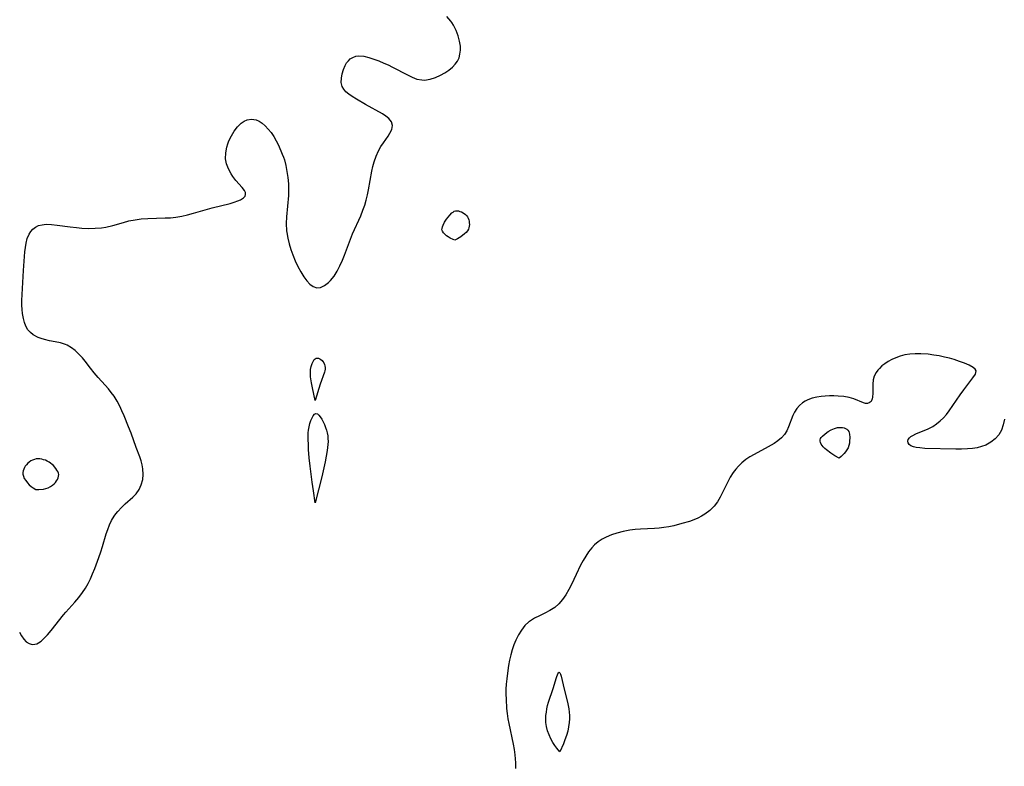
# Model space of a CAD drawing. Header units: inches. Extents: x 1073367 to 1082519, y 1569854 to 1574957.
# Tile 202 of 256: x 1076024 to 1076306, y 1574050 to 1574264. Entities that reach past the tile are written whole.
import ezdxf

# ---------------------------------------------------------------- set-up
doc = ezdxf.new("R2010")
doc.units = ezdxf.units.IN
doc.header["$MEASUREMENT"] = 0
doc.layers.add('CGG_CurvaNivelLidar_v1', color=7, linetype='Continuous', lineweight=30, true_color=0x008008)

msp = doc.modelspace()

# ---------------------------------------------------------------- linework, layer by layer
at = {"layer": 'CGG_CurvaNivelLidar_v1'}
for points in [[(1076023.8165, 1574088.4852, 67), (1076024.3817, 1574087.4158, 67), (1076025.0113, 1574086.4694, 67), (1076025.7272, 1574085.7067, 67), (1076026.5394, 1574085.1894, 67), (1076027.4204, 1574084.948, 67), (1076028.2219, 1574084.9872, 67), (1076028.7617, 1574085.1487, 67), (1076029.257, 1574085.3916, 67), (1076030.0249, 1574085.925, 67), (1076030.7838, 1574086.6073, 67), (1076031.8224, 1574087.7275, 67), (1076032.8654, 1574088.988, 67), (1076036.3915, 1574093.4177, 67), (1076037.1, 1574094.2362, 67), (1076039.6825, 1574097.0385, 67), (1076040.8148, 1574098.4089, 67), (1076041.8804, 1574099.8565, 67), (1076042.6862, 1574101.1065, 67), (1076043.4265, 1574102.406, 67), (1076044.1, 1574103.7487, 67), (1076044.743, 1574105.212, 67), (1076045.3388, 1574106.7023, 67), (1076046.5188, 1574109.8637, 67), (1076047.069, 1574111.4509, 67), (1076047.5828, 1574113.0362, 67), (1076048.6563, 1574116.5761, 67), (1076049.0688, 1574117.8201, 67), (1076049.584, 1574119.1859, 67), (1076050.1756, 1574120.4786, 67), (1076050.8762, 1574121.6742, 67), (1076051.397, 1574122.3828, 67), (1076051.9623, 1574123.0545, 67), (1076053.0005, 1574124.1534, 67), (1076054.0862, 1574125.1861, 67), (1076056.2546, 1574127.0711, 67), (1076057.2186, 1574128.047, 67), (1076058.0596, 1574129.2795, 67), (1076058.6826, 1574130.6756, 67), (1076059.0818, 1574132.1874, 67), (1076059.2312, 1574133.6485, 67), (1076059.1426, 1574135.2176, 67), (1076058.9371, 1574136.3553, 67), (1076058.6361, 1574137.4926, 67), (1076058.2598, 1574138.6246, 67), (1076057.202, 1574141.3487, 67), (1076055.7285, 1574145.4631, 67), (1076055.0573, 1574147.2175, 67), (1076053.7472, 1574150.4388, 67), (1076053.1399, 1574151.8325, 67), (1076052.4915, 1574153.2006, 67), (1076051.7238, 1574154.6375, 67), (1076050.8714, 1574156.0131, 67), (1076050.0835, 1574157.1082, 67), (1076049.2402, 1574158.1551, 67), (1076048.3568, 1574159.1597, 67), (1076046.3171, 1574161.3449, 67), (1076045.1691, 1574162.6746, 67), (1076044.0864, 1574164.0419, 67), (1076042.5739, 1574166.0634, 67), (1076041.7969, 1574167.0329, 67), (1076040.8217, 1574168.0971, 67), (1076039.7735, 1574169.061, 67), (1076038.6526, 1574169.9011, 67), (1076037.4558, 1574170.5873, 67), (1076036.9927, 1574170.7953, 67), (1076035.5146, 1574171.285, 67), (1076033.9816, 1574171.6265, 67), (1076032.4342, 1574171.915, 67), (1076030.9131, 1574172.2429, 67), (1076029.9874, 1574172.5092, 67), (1076029.1022, 1574172.8359, 67), (1076027.7355, 1574173.5601, 67), (1076026.8984, 1574174.2444, 67), (1076026.197, 1574175.0678, 67), (1076025.6392, 1574176.0246, 67), (1076025.2138, 1574177.0864, 67), (1076024.9014, 1574178.2306, 67), (1076024.6553, 1574179.6602, 67), (1076024.533, 1574180.8747, 67), (1076024.475, 1574182.1185, 67), (1076024.4812, 1574183.3811, 67), (1076024.9861, 1574192.0204, 67), (1076025.3681, 1574197.3214, 67), (1076025.498, 1574198.5973, 67), (1076025.6878, 1574199.8194, 67), (1076026.0365, 1574201.1932, 67), (1076026.5505, 1574202.4287, 67), (1076027.0371, 1574203.2012, 67), (1076027.6256, 1574203.8645, 67), (1076028.3886, 1574204.4499, 67), (1076029.2586, 1574204.8694, 67), (1076030.2978, 1574205.1289, 67), (1076031.4245, 1574205.2269, 67), (1076032.9539, 1574205.185, 67), (1076034.5665, 1574205.0207, 67), (1076038.3273, 1574204.5012, 67), (1076040.1103, 1574204.2981, 67), (1076041.6381, 1574204.168, 67), (1076043.5391, 1574204.0762, 67), (1076045.4278, 1574204.087, 67), (1076047.2897, 1574204.2352, 67), (1076048.4845, 1574204.4254, 67), (1076050.5615, 1574204.9223, 67), (1076053.5872, 1574205.7878, 67), (1076055.1187, 1574206.1887, 67), (1076056.8849, 1574206.5545, 67), (1076058.6768, 1574206.8056, 67), (1076060.5388, 1574206.9394, 67), (1076065.4649, 1574207.042, 67), (1076067.0155, 1574207.1168, 67), (1076068.5586, 1574207.2679, 67), (1076070.2509, 1574207.5517, 67), (1076071.9318, 1574207.9333, 67), (1076073.6036, 1574208.3783, 67), (1076079.0014, 1574209.9185, 67), (1076084.0807, 1574211.2308, 67), (1076085.2372, 1574211.5796, 67), (1076086.2815, 1574211.9388, 67), (1076087.1118, 1574212.2834, 67), (1076087.9883, 1574212.8218, 67), (1076088.373, 1574213.2756, 67), (1076088.5411, 1574213.7868, 67), (1076088.4741, 1574214.3366, 67), (1076088.2041, 1574214.9079, 67), (1076087.5537, 1574215.7556, 67), (1076085.7897, 1574217.7759, 67), (1076084.8725, 1574218.9615, 67), (1076084.3697, 1574219.7223, 67), (1076083.6491, 1574221.0748, 67), (1076083.1145, 1574222.5117, 67), (1076082.8259, 1574224.0073, 67), (1076082.8458, 1574225.676, 67), (1076083.1617, 1574227.3513, 67), (1076083.4388, 1574228.2623, 67), (1076083.7811, 1574229.1557, 67), (1076084.4776, 1574230.5771, 67), (1076085.3016, 1574231.9013, 67), (1076086.2196, 1574233.095, 67), (1076087.2767, 1574234.161, 67), (1076088.0974, 1574234.7479, 67), (1076088.968, 1574235.1529, 67), (1076090.2555, 1574235.3674, 67), (1076091.5395, 1574235.1611, 67), (1076092.4383, 1574234.7453, 67), (1076093.3005, 1574234.1479, 67), (1076094.136, 1574233.4144, 67), (1076095.0197, 1574232.4988, 67), (1076095.8497, 1574231.4747, 67), (1076096.6119, 1574230.3302, 67), (1076097.3013, 1574229.1099, 67), (1076097.933, 1574227.8448, 67), (1076099.0565, 1574225.294, 67), (1076099.3725, 1574224.477, 67), (1076099.6455, 1574223.6562, 67), (1076100.0375, 1574222.053, 67), (1076100.3715, 1574220.3636, 67), (1076100.645, 1574218.6068, 67), (1076100.8132, 1574216.7956, 67), (1076100.8446, 1574215.139, 67), (1076100.7861, 1574213.4565, 67), (1076100.2851, 1574207.3518, 67), (1076100.2049, 1574205.4997, 67), (1076100.2817, 1574203.3491, 67), (1076100.3365, 1574202.8472, 67), (1076100.6112, 1574201.2205, 67), (1076101.0075, 1574199.6121, 67), (1076101.4987, 1574198.0243, 67), (1076102.0638, 1574196.4626, 67), (1076102.7467, 1574194.8, 67), (1076103.4909, 1574193.1984, 67), (1076104.3242, 1574191.6287, 67), (1076105.2146, 1574190.1913, 67), (1076106.0737, 1574189.0391, 67), (1076106.9747, 1574188.0877, 67), (1076107.9161, 1574187.4011, 67), (1076108.8993, 1574187.0618, 67), (1076110.0254, 1574187.1663, 67), (1076111.1652, 1574187.6964, 67), (1076112.2783, 1574188.563, 67), (1076112.8223, 1574189.1147, 67), (1076113.8613, 1574190.4333, 67), (1076114.7267, 1574191.8049, 67), (1076115.5218, 1574193.2996, 67), (1076116.2761, 1574194.9543, 67), (1076116.8728, 1574196.4372, 67), (1076118.5701, 1574201.0065, 67), (1076119.1744, 1574202.5185, 67), (1076121.4984, 1574207.6631, 67), (1076122.1482, 1574209.261, 67), (1076122.6456, 1574210.7054, 67), (1076123.0713, 1574212.1735, 67), (1076123.4326, 1574213.6586, 67), (1076123.7336, 1574215.1315, 67), (1076124.7018, 1574220.4573, 67), (1076125.0035, 1574221.8256, 67), (1076125.3617, 1574223.1589, 67), (1076125.9162, 1574224.7581, 67), (1076126.5949, 1574226.2629, 67), (1076127.2782, 1574227.4746, 67), (1076128.0127, 1574228.6027, 67), (1076129.3509, 1574230.4798, 67), (1076129.8756, 1574231.2778, 67), (1076130.4163, 1574232.4098, 67), (1076130.5938, 1574233.5148, 67), (1076130.3046, 1574234.582, 67), (1076129.5905, 1574235.5477, 67), (1076128.744, 1574236.2343, 67), (1076127.7214, 1574236.8736, 67), (1076122.9169, 1574239.4915, 67), (1076120.2728, 1574241.0342, 67), (1076119.0506, 1574241.8198, 67), (1076118.1042, 1574242.4924, 67), (1076117.2941, 1574243.1734, 67), (1076116.6418, 1574243.8884, 67), (1076116.1929, 1574244.6502, 67), (1076115.9491, 1574245.7856, 67), (1076116.0039, 1574247.0239, 67), (1076116.2075, 1574248.268, 67), (1076116.5469, 1574249.5272, 67), (1076117.0472, 1574250.7295, 67), (1076117.4704, 1574251.4387, 67), (1076117.9755, 1574252.0722, 67), (1076118.5184, 1574252.5721, 67), (1076119.2473, 1574253.0269, 67), (1076120.0959, 1574253.3334, 67), (1076121.0137, 1574253.4628, 67), (1076122.365, 1574253.3562, 67), (1076123.7944, 1574253.008, 67), (1076125.2309, 1574252.5371, 67), (1076126.7127, 1574251.9865, 67), (1076128.1746, 1574251.3989, 67), (1076129.4001, 1574250.8443, 67), (1076130.6196, 1574250.2426, 67), (1076134.8952, 1574247.9784, 67), (1076136.2619, 1574247.3226, 67), (1076137.6163, 1574246.821, 67), (1076138.9697, 1574246.5543, 67), (1076139.8035, 1574246.5397, 67), (1076141.3503, 1574246.7798, 67), (1076142.8867, 1574247.2838, 67), (1076144.3964, 1574247.9717, 67), (1076145.5973, 1574248.6338, 67), (1076146.7336, 1574249.3789, 67), (1076147.768, 1574250.2144, 67), (1076148.5665, 1574251.0435, 67), (1076149.2142, 1574251.9668, 67), (1076149.6545, 1574252.9243, 67), (1076149.9333, 1574253.9562, 67), (1076150.0567, 1574255.0521, 67), (1076150.0362, 1574256.1859, 67), (1076149.815, 1574257.7065, 67), (1076149.4023, 1574259.2355, 67), (1076148.8194, 1574260.7448, 67), (1076148.0747, 1574262.2056, 67), (1076147.5971, 1574262.9742, 67), (1076147.2993, 1574263.4025, 67), (1076146.1961, 1574264.764, 67)], [(1076305.8605, 1574149.4184, 67.5), (1076305.5176, 1574147.8371, 67.5), (1076305.0022, 1574146.3372, 67.5), (1076304.2588, 1574145.0079, 67.5), (1076303.2128, 1574143.8193, 67.5), (1076301.9348, 1574142.829, 67.5), (1076300.4743, 1574142.0393, 67.5), (1076299.3068, 1574141.5939, 67.5), (1076298.0757, 1574141.2636, 67.5), (1076296.6849, 1574141.0317, 67.5), (1076295.2501, 1574140.906, 67.5), (1076293.5866, 1574140.8574, 67.5), (1076291.9002, 1574140.8724, 67.5), (1076283.0622, 1574141.0831, 67.5), (1076281.5823, 1574141.1985, 67.5), (1076280.6113, 1574141.3404, 67.5), (1076279.7622, 1574141.5521, 67.5), (1076279.0886, 1574141.838, 67.5), (1076278.5865, 1574142.2071, 67.5), (1076278.2865, 1574142.6527, 67.5), (1076278.1979, 1574143.143, 67.5), (1076278.3141, 1574143.6175, 67.5), (1076278.6164, 1574144.0686, 67.5), (1076279.0641, 1574144.456, 67.5), (1076279.6412, 1574144.8141, 67.5), (1076280.5003, 1574145.2424, 67.5), (1076284.0309, 1574146.699, 67.5), (1076285.3267, 1574147.3673, 67.5), (1076286.4366, 1574148.1119, 67.5), (1076287.4899, 1574148.9884, 67.5), (1076288.3796, 1574149.8693, 67.5), (1076289.2183, 1574150.8223, 67.5), (1076290.0068, 1574151.8312, 67.5), (1076293.1918, 1574156.4207, 67.5), (1076294.2524, 1574157.8783, 67.5), (1076296.8391, 1574161.2487, 67.5), (1076297.5142, 1574162.2993, 67.5), (1076297.704, 1574162.7957, 67.5), (1076297.7077, 1574163.2484, 67.5), (1076297.4455, 1574163.7205, 67.5), (1076296.8471, 1574164.2301, 67.5), (1076295.7001, 1574164.8852, 67.5), (1076294.4373, 1574165.4511, 67.5), (1076292.9996, 1574165.996, 67.5), (1076291.4317, 1574166.5053, 67.5), (1076290.0754, 1574166.8845, 67.5), (1076288.6714, 1574167.2268, 67.5), (1076287.147, 1574167.5462, 67.5), (1076285.5986, 1574167.815, 67.5), (1076284.0381, 1574168.024, 67.5), (1076281.9167, 1574168.1848, 67.5), (1076280.3279, 1574168.1892, 67.5), (1076278.7645, 1574168.0701, 67.5), (1076277.3641, 1574167.8347, 67.5), (1076276.0072, 1574167.4841, 67.5), (1076274.7059, 1574167.0252, 67.5), (1076273.6062, 1574166.5297, 67.5), (1076272.5693, 1574165.9619, 67.5), (1076271.6046, 1574165.331, 67.5), (1076270.776, 1574164.6865, 67.5), (1076270.0368, 1574163.9914, 67.5), (1076269.5778, 1574163.4682, 67.5), (1076269.1095, 1574162.8095, 67.5), (1076268.5883, 1574161.7878, 67.5), (1076268.2714, 1574160.7316, 67.5), (1076268.1452, 1574159.4762, 67.5), (1076268.172, 1574156.9329, 67.5), (1076268.0804, 1574155.7533, 67.5), (1076267.9617, 1574155.2205, 67.5), (1076267.6418, 1574154.547, 67.5), (1076267.1301, 1574154.1147, 67.5), (1076266.6254, 1574153.9512, 67.5), (1076266.0615, 1574153.9429, 67.5), (1076265.4684, 1574154.0825, 67.5), (1076262.678, 1574155.2282, 67.5), (1076261.4227, 1574155.6285, 67.5), (1076259.8709, 1574155.9244, 67.5), (1076258.2162, 1574156.0759, 67.5), (1076257.0093, 1574156.1168, 67.5), (1076255.7863, 1574156.1121, 67.5), (1076254.554, 1574156.0628, 67.5), (1076253.3324, 1574155.9574, 67.5), (1076252.1354, 1574155.7791, 67.5), (1076250.8121, 1574155.4622, 67.5), (1076249.5659, 1574155.0064, 67.5), (1076248.7595, 1574154.5975, 67.5), (1076248.0126, 1574154.1114, 67.5), (1076247.1217, 1574153.345, 67.5), (1076246.3645, 1574152.4585, 67.5), (1076245.758, 1574151.4907, 67.5), (1076245.2581, 1574150.4541, 67.5), (1076244.058, 1574147.2857, 67.5), (1076243.5164, 1574146.1389, 67.5), (1076242.8366, 1574145.0667, 67.5), (1076241.9858, 1574144.094, 67.5), (1076240.9901, 1574143.2258, 67.5), (1076239.8795, 1574142.4543, 67.5), (1076238.1455, 1574141.481, 67.5), (1076234.1338, 1574139.3713, 67.5), (1076232.977, 1574138.6783, 67.5), (1076231.7995, 1574137.8642, 67.5), (1076230.6862, 1574136.9646, 67.5), (1076229.6512, 1574135.9777, 67.5), (1076228.8831, 1574135.1162, 67.5), (1076228.1783, 1574134.2007, 67.5), (1076227.2947, 1574132.8342, 67.5), (1076226.5965, 1574131.5526, 67.5), (1076225.2166, 1574128.6375, 67.5), (1076224.4319, 1574127.0729, 67.5), (1076223.6386, 1574125.7647, 67.5), (1076222.7205, 1574124.5551, 67.5), (1076221.4587, 1574123.2911, 67.5), (1076220.0241, 1574122.2083, 67.5), (1076219.0775, 1574121.6398, 67.5), (1076218.0848, 1574121.1341, 67.5), (1076216.9016, 1574120.6238, 67.5), (1076215.6795, 1574120.1768, 67.5), (1076213.5088, 1574119.5299, 67.5), (1076211.1835, 1574118.9523, 67.5), (1076209.7729, 1574118.6495, 67.5), (1076208.3477, 1574118.4057, 67.5), (1076207.009, 1574118.2469, 67.5), (1076205.6604, 1574118.1419, 67.5), (1076201.598, 1574117.9511, 67.5), (1076200.0575, 1574117.8305, 67.5), (1076198.529, 1574117.6466, 67.5), (1076196.6528, 1574117.303, 67.5), (1076194.8234, 1574116.8312, 67.5), (1076193.2997, 1574116.3196, 67.5), (1076191.8396, 1574115.7012, 67.5), (1076190.6253, 1574115.0578, 67.5), (1076189.492, 1574114.3038, 67.5), (1076188.4743, 1574113.4403, 67.5), (1076187.6917, 1574112.6191, 67.5), (1076186.7843, 1574111.4711, 67.5), (1076185.9583, 1574110.2359, 67.5), (1076185.1979, 1574108.9415, 67.5), (1076184.4843, 1574107.6029, 67.5), (1076183.2103, 1574104.9863, 67.5), (1076181.8881, 1574102.1356, 67.5), (1076181.1407, 1574100.6448, 67.5), (1076180.2838, 1574099.1768, 67.5), (1076179.3305, 1574097.8139, 67.5), (1076178.2708, 1574096.5856, 67.5), (1076177.0888, 1574095.5296, 67.5), (1076175.705, 1574094.6292, 67.5), (1076174.229, 1574093.8727, 67.5), (1076172.7242, 1574093.169, 67.5), (1076171.2532, 1574092.4299, 67.5), (1076169.8814, 1574091.5644, 67.5), (1076169.6617, 1574091.3965, 67.5), (1076168.5274, 1574090.33, 67.5), (1076167.5342, 1574089.0788, 67.5), (1076166.6655, 1574087.6823, 67.5), (1076165.9144, 1574086.17, 67.5), (1076165.3634, 1574084.8009, 67.5), (1076164.8895, 1574083.377, 67.5), (1076164.4912, 1574081.9344, 67.5), (1076164.1502, 1574080.4599, 67.5), (1076163.8587, 1574078.9618, 67.5), (1076163.5043, 1574076.7092, 67.5), (1076163.3157, 1574075.1529, 67.5), (1076163.1806, 1574073.5881, 67.5), (1076163.1121, 1574072.1691, 67.5), (1076163.0929, 1574070.7472, 67.5), (1076163.1209, 1574069.3247, 67.5), (1076163.295, 1574066.6184, 67.5), (1076163.4542, 1574065.1418, 67.5), (1076163.6658, 1574063.6727, 67.5), (1076163.9186, 1574062.285, 67.5), (1076165.1746, 1574056.4074, 67.5), (1076165.4511, 1574054.8684, 67.5), (1076165.6642, 1574053.3251, 67.5), (1076165.8307, 1574051.0738, 67.5), (1076165.867, 1574049.4145, 67.5)]]:
    msp.add_polyline3d(points, dxfattribs=at)
for points in [[(1076148.5, 1574200.7253, 67), (1076147.9392, 1574200.9156, 67), (1076147.1276, 1574201.2936, 67), (1076146.5943, 1574201.6077, 67), (1076146.0683, 1574201.9776, 67), (1076145.586, 1574202.3864, 67), (1076145.1839, 1574202.8162, 67), (1076144.8994, 1574203.2483, 67), (1076144.7696, 1574203.6643, 67), (1076144.79, 1574204.0793, 67), (1076144.9005, 1574204.5074, 67), (1076145.0744, 1574204.9438, 67), (1076145.544, 1574205.826, 67), (1076146.0956, 1574206.6703, 67), (1076146.9917, 1574207.8226, 67), (1076147.6325, 1574208.483, 67), (1076147.9676, 1574208.7532, 67), (1076148.3157, 1574208.9633, 67), (1076148.6803, 1574209.0922, 67), (1076149.0763, 1574209.1221, 67), (1076149.4867, 1574209.0652, 67), (1076149.9044, 1574208.9425, 67), (1076150.3225, 1574208.7695, 67), (1076151.1295, 1574208.3087, 67), (1076151.4999, 1574208.0286, 67), (1076151.8318, 1574207.7145, 67), (1076152.1084, 1574207.3608, 67), (1076152.313, 1574206.9676, 67), (1076152.4577, 1574206.5404, 67), (1076152.5535, 1574206.0905, 67), (1076152.6069, 1574205.6273, 67), (1076152.6202, 1574205.1592, 67), (1076152.5911, 1574204.6943, 67), (1076152.5126, 1574204.241, 67), (1076152.3631, 1574203.8022, 67), (1076152.0857, 1574203.3567, 67), (1076151.6962, 1574202.9099, 67), (1076151.2278, 1574202.4747, 67), (1076150.1858, 1574201.6887, 67), (1076149.2049, 1574201.0893, 67)], [(1076108.5, 1574154.8208, 67), (1076107.6787, 1574158.3719, 67), (1076107.3785, 1574159.8087, 67), (1076107.1835, 1574160.9994, 67), (1076107.1215, 1574161.5679, 67), (1076107.0905, 1574162.6559, 67), (1076107.174, 1574163.6831, 67), (1076107.3172, 1574164.4985, 67), (1076107.5765, 1574165.3504, 67), (1076107.7658, 1574165.7792, 67), (1076107.9827, 1574166.1654, 67), (1076108.2259, 1574166.4953, 67), (1076108.4959, 1574166.7496, 67), (1076108.7957, 1574166.9031, 67), (1076109.1121, 1574166.9357, 67), (1076109.4463, 1574166.8718, 67), (1076109.7852, 1574166.7307, 67), (1076110.1161, 1574166.526, 67), (1076110.425, 1574166.2657, 67), (1076110.6965, 1574165.9533, 67), (1076110.9278, 1574165.5697, 67), (1076111.103, 1574165.1446, 67), (1076111.2239, 1574164.6917, 67), (1076111.2874, 1574164.2219, 67), (1076111.2855, 1574163.7444, 67), (1076111.2248, 1574163.3259, 67), (1076111.1199, 1574162.9069, 67), (1076109.9202, 1574159.4769, 67)], [(1076108.5, 1574125.5157, 67), (1076107.9467, 1574128.9093, 67), (1076107.5681, 1574131.4503, 67), (1076107.0032, 1574136.0168, 67), (1076106.7634, 1574138.4039, 67), (1076106.5749, 1574140.7229, 67), (1076106.5085, 1574141.8788, 67), (1076106.46, 1574143.8765, 67), (1076106.5057, 1574145.4962, 67), (1076106.5796, 1574146.2812, 67), (1076106.7432, 1574147.2641, 67), (1076106.9709, 1574148.1931, 67), (1076107.2479, 1574149.0489, 67), (1076107.5637, 1574149.8046, 67), (1076107.9113, 1574150.4232, 67), (1076108.2869, 1574150.8555, 67), (1076108.6888, 1574151.0368, 67), (1076109.0901, 1574150.9292, 67), (1076109.5052, 1574150.5951, 67), (1076109.925, 1574150.0896, 67), (1076110.3402, 1574149.4552, 67), (1076110.7411, 1574148.7242, 67), (1076111.1165, 1574147.9202, 67), (1076111.4529, 1574147.0606, 67), (1076111.6981, 1574146.2924, 67), (1076111.898, 1574145.5003, 67), (1076112.0455, 1574144.6905, 67), (1076112.1303, 1574143.8676, 67), (1076112.1447, 1574143.0345, 67), (1076112.1006, 1574142.1942, 67), (1076111.8965, 1574140.4975, 67), (1076111.3123, 1574137.2478, 67), (1076110.3329, 1574132.9659, 67)], [(1076258.5, 1574138.2815, 67.5), (1076257.2783, 1574138.9813, 67.5), (1076256.1027, 1574139.7295, 67.5), (1076254.9188, 1574140.6259, 67.5), (1076254.4038, 1574141.09, 67.5), (1076253.9789, 1574141.5303, 67.5), (1076253.6561, 1574141.9324, 67.5), (1076253.389, 1574142.3306, 67.5), (1076253.1848, 1574142.727, 67.5), (1076253.0637, 1574143.1182, 67.5), (1076253.0527, 1574143.5007, 67.5), (1076253.1743, 1574143.8742, 67.5), (1076253.403, 1574144.2371, 67.5), (1076253.7089, 1574144.5908, 67.5), (1076254.4724, 1574145.27, 67.5), (1076255.36, 1574145.8972, 67.5), (1076256.27, 1574146.4044, 67.5), (1076257.1659, 1574146.7793, 67.5), (1076258.0766, 1574147.0305, 67.5), (1076258.5307, 1574147.0911, 67.5), (1076259.0192, 1574147.0944, 67.5), (1076259.4944, 1574147.0385, 67.5), (1076259.947, 1574146.9297, 67.5), (1076260.3652, 1574146.7696, 67.5), (1076260.7341, 1574146.5548, 67.5), (1076261.0338, 1574146.2765, 67.5), (1076261.2433, 1574145.9376, 67.5), (1076261.3842, 1574145.5434, 67.5), (1076261.4729, 1574145.1086, 67.5), (1076261.5401, 1574144.1596, 67.5), (1076261.504, 1574143.1086, 67.5), (1076261.4409, 1574142.5438, 67.5), (1076261.2975, 1574141.9227, 67.5), (1076261.0633, 1574141.273, 67.5), (1076260.7363, 1574140.6338, 67.5), (1076260.3551, 1574140.0768, 67.5), (1076259.9327, 1574139.5725, 67.5), (1076259.1139, 1574138.7703, 67.5)], [(1076028.5, 1574129.2712, 67), (1076029.3719, 1574129.2822, 67), (1076030.6377, 1574129.4315, 67), (1076031.3461, 1574129.5893, 67), (1076032.0475, 1574129.8224, 67), (1076032.6902, 1574130.134, 67), (1076033.262, 1574130.5099, 67), (1076033.7423, 1574130.9228, 67), (1076034.1115, 1574131.3447, 67), (1076034.4121, 1574131.7743, 67), (1076034.667, 1574132.215, 67), (1076034.8643, 1574132.6623, 67), (1076034.988, 1574133.1128, 67), (1076035.0161, 1574133.5633, 67), (1076034.9324, 1574134.009, 67), (1076034.7572, 1574134.4508, 67), (1076034.5136, 1574134.887, 67), (1076034.2184, 1574135.3154, 67), (1076033.5155, 1574136.135, 67), (1076033.1195, 1574136.5158, 67), (1076032.6961, 1574136.8675, 67), (1076032.244, 1574137.1797, 67), (1076031.7556, 1574137.4459, 67), (1076031.2437, 1574137.6655, 67), (1076030.7164, 1574137.8427, 67), (1076030.1804, 1574137.9772, 67), (1076029.6418, 1574138.0651, 67), (1076029.1061, 1574138.0977, 67), (1076028.5793, 1574138.0614, 67), (1076028.0458, 1574137.9379, 67), (1076027.5305, 1574137.7399, 67), (1076027.0366, 1574137.4821, 67), (1076026.5697, 1574137.174, 67), (1076026.1383, 1574136.8198, 67), (1076025.7551, 1574136.4192, 67), (1076025.4623, 1574136.0181, 67), (1076025.2179, 1574135.5864, 67), (1076025.0208, 1574135.1329, 67), (1076024.8741, 1574134.6651, 67), (1076024.7852, 1574134.1893, 67), (1076024.7689, 1574133.7089, 67), (1076024.898, 1574133.1179, 67), (1076025.1786, 1574132.4855, 67), (1076025.5779, 1574131.8446, 67), (1076026.0631, 1574131.2272, 67), (1076026.6009, 1574130.6638, 67), (1076027.1575, 1574130.1763, 67), (1076027.6792, 1574129.7816, 67)], [(1076178.5, 1574054.219, 67.5), (1076177.6541, 1574055.2738, 67.5), (1076177.1185, 1574056.0254, 67.5), (1076176.5389, 1574056.923, 67.5), (1076175.9655, 1574057.9354, 67.5), (1076175.4494, 1574059.0317, 67.5), (1076175.0161, 1574060.2444, 67.5), (1076174.7136, 1574061.4611, 67.5), (1076174.5453, 1574062.6237, 67.5), (1076174.5124, 1574063.675, 67.5), (1076174.5663, 1574064.6299, 67.5), (1076174.6722, 1574065.5854, 67.5), (1076174.8268, 1574066.5377, 67.5), (1076175.0317, 1574067.4829, 67.5), (1076175.3034, 1574068.472, 67.5), (1076176.5858, 1574072.3304, 67.5), (1076177.5565, 1574075.5011, 67.5), (1076177.9792, 1574076.5549, 67.5), (1076178.1805, 1574076.8692, 67.5), (1076178.3713, 1574076.9809, 67.5), (1076178.564, 1574076.8304, 67.5), (1076178.7452, 1574076.4457, 67.5), (1076178.9195, 1574075.8872, 67.5), (1076179.7674, 1574072.1934, 67.5), (1076180.686, 1574068.4404, 67.5), (1076181.0706, 1574066.5252, 67.5), (1076181.2038, 1574065.5798, 67.5), (1076181.2904, 1574064.6334, 67.5), (1076181.3134, 1574063.6555, 67.5), (1076181.232, 1574062.5599, 67.5), (1076181.0492, 1574061.3828, 67.5), (1076180.7754, 1574060.1712, 67.5), (1076180.3983, 1574058.8834, 67.5), (1076179.9719, 1574057.6582, 67.5), (1076179.5369, 1574056.5452, 67.5)]]:
    msp.add_polyline3d(points, close=True, dxfattribs=at)

doc.saveas('drawing.dxf')
